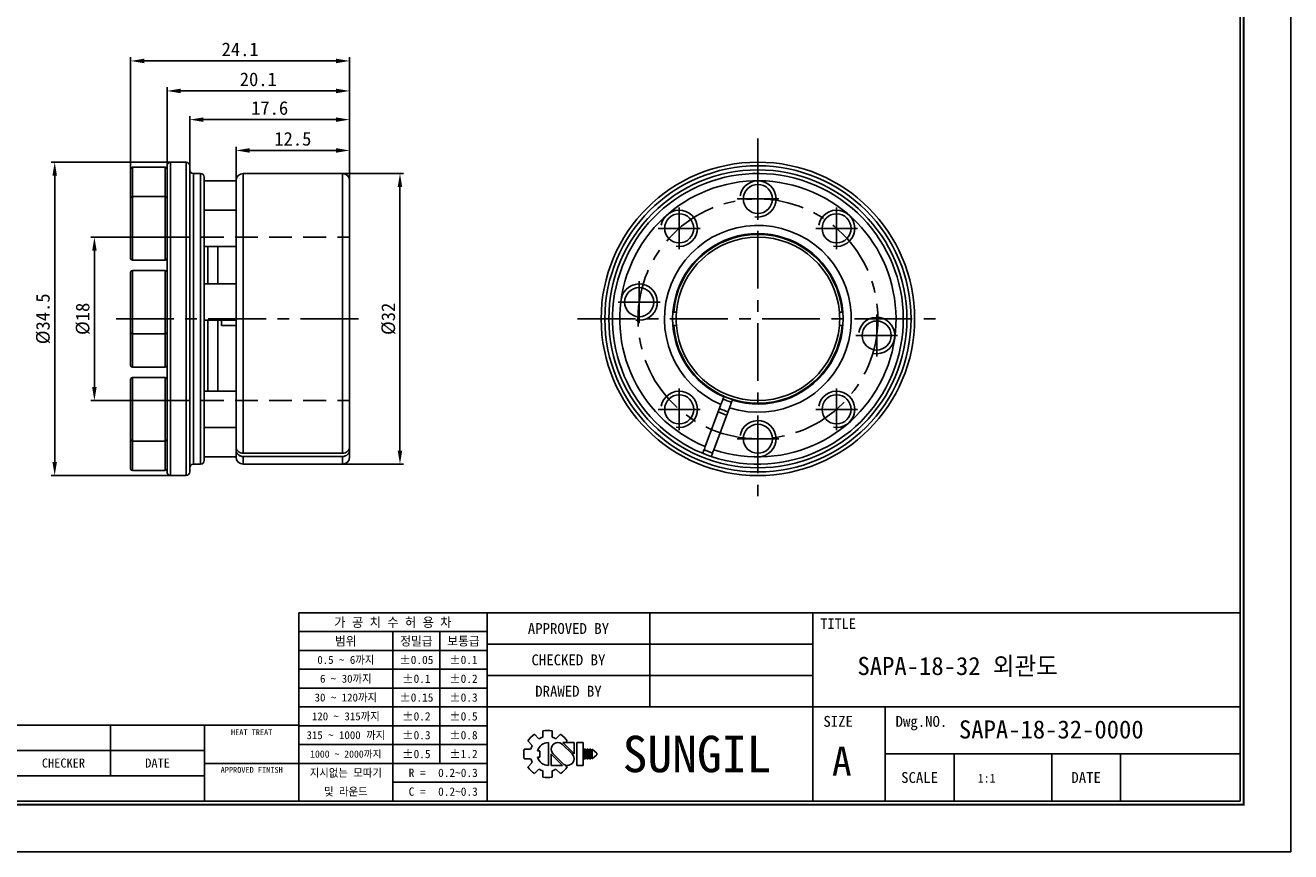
# Model space of a CAD drawing. Header units: millimetres. Extents: x 0 to 237, y 0 to 167.
# Tile 2 of 7: x 97 to 237, y 0 to 91. Entities that reach past the tile are written whole.
import ezdxf
from ezdxf.enums import TextEntityAlignment as Align

# ---------------------------------------------------------------- set-up
doc = ezdxf.new("R2010")
doc.units = ezdxf.units.MM
doc.linetypes.add('CENTER', pattern=[50.8, 31.75, -6.35, 6.35, -6.35])
doc.linetypes.add('DASHED', pattern=[0.75, 0.5, -0.25])
doc.layers.get('DEFPOINTS').update_dxf_attribs({"linetype": 'CONTINUOUS'})
for name, color, linetype in [('center', 1, 'CENTER'), ('hidden', 2, 'DASHED'), ('L1', 7, 'CONTINUOUS'), ('OUTLINE', 7, 'CONTINUOUS'), ('thread', 5, 'CONTINUOUS')]:
    doc.layers.add(name, color=color, linetype=linetype)
doc.dimstyles.get("Standard").update_dxf_attribs({"dimtxt": 1.5, "dimasz": 1.5, "dimexe": 0.4, "dimexo": 0, "dimgap": 0.5, "dimtad": 1, "dimdec": 3, "dimzin": 11, "dimdsep": 46, "dimtxsty": 'Standard', "dimcen": 0, "dimclrd": 5, "dimclre": 5, "dimclrt": 3, "dimadec": 0, "dimazin": 0, "dimtfac": 0.6, "dimtdec": 3, "dimtmove": 0, "dimatfit": 3, "dimfxl": 1.25, "dimtolj": 1, "dimtzin": 11, "dimarcsym": 0})

# ---------------------------------------------------------------- blocks, each defined once
blk = doc.blocks.new('표제란')
at = {"layer": 'L1', "color": 0}
for p, q in [((297, 0), (297, 210)), ((0, 0), (297, 0))]:
    blk.add_line(p, q, dxfattribs=at)
at = {"layer": 'L1'}
for p, q in [((290, 33), (160, 33)), ((160, 33), (160, 7)), ((186, 33), (186, 7)), ((208.5, 33), (208.5, 20)), ((231, 33), (231, 7)), ((186, 30.4), (160, 30.4)), ((173, 30.4), (173, 7)), ((179.5, 30.4), (179.5, 12.2)), ((231, 28.67), (186, 28.67)), ((186, 27.8), (160, 27.8)), ((186, 25.2), (160, 25.2)), ((231, 24.33), (186, 24.33)), ((186, 22.6), (160, 22.6)), ((186, 20), (160, 20)), ((290, 20), (186, 20)), ((241, 20), (241, 7)), ((160, 17.5), (62, 17.5)), ((134, 17.5), (134, 10.5)), ((147, 17.5), (147, 7)), ((186, 17.4), (160, 17.4)), ((192.55, 16.22), (193.17, 15.6)), ((193.7, 16.69), (193.7, 15.81)), ((195, 16.69), (195, 15.81)), ((195.52, 15.6), (196.14, 16.22)), ((147, 14), (62, 14)), ((186, 14.8), (160, 14.8)), ((191.15, 14.15), (192.03, 14.15)), ((191.15, 14.15), (192.03, 14.15)), ((191.63, 15.3), (192.25, 14.68)), ((194.5, 15.08), (194.5, 11.92)), ((197.74, 13.5), (196.41, 14.83)), ((198.02, 13.53), (196.47, 15.08)), ((196.47, 15.08), (198.02, 15.08)), ((196.84, 15.08), (197.06, 15.3)), ((198.02, 15.08), (198.02, 13.5)), ((198.39, 15.08), (198.39, 11.92)), ((198.39, 15.08), (199.26, 15.08)), ((199.26, 15.08), (199.26, 11.92)), ((199.41, 14.15), (199.41, 12.85)), ((199.41, 14.15), (199.62, 14.15)), ((199.62, 14.15), (199.62, 12.85)), ((199.78, 14.15), (199.78, 12.85)), ((199.78, 14.15), (199.99, 14.15)), ((199.99, 14.15), (199.99, 12.85)), ((200.14, 14.15), (200.14, 12.85)), ((200.14, 14.15), (200.36, 14.15)), ((200.36, 14.15), (200.36, 12.85)), ((200.51, 14.15), (200.51, 12.85)), ((200.51, 14.15), (201.16, 13.61)), ((191.15, 12.85), (192.03, 12.85)), ((191.63, 11.7), (192.25, 12.32)), ((192.98, 13.93), (193.28, 13.93)), ((192.98, 13.07), (193.28, 13.07)), ((193.28, 13.93), (193.28, 13.07)), ((194.86, 13.5), (194.86, 11.92)), ((194.86, 13.47), (196.42, 11.92)), ((195.14, 13.5), (196.47, 12.17)), ((199.41, 12.85), (199.62, 12.85)), ((199.78, 12.85), (199.99, 12.85)), ((200.14, 12.85), (200.36, 12.85)), ((201.16, 13.39), (200.51, 12.85)), ((201.16, 13.61), (201.16, 13.5)), ((201.16, 13.61), (201.16, 13.39)), ((201.16, 13.5), (201.16, 13.39)), ((290, 13.5), (241, 13.5)), ((250.5, 13.5), (250.5, 7)), ((264, 13.5), (264, 7)), ((273.5, 13.5), (273.5, 7)), ((147, 10.5), (62, 10.5)), ((147, 12.2), (160, 12.2)), ((186, 12.2), (160, 12.2)), ((192.55, 10.78), (193.17, 11.4)), ((193.7, 11.19), (193.7, 10.31)), ((194.86, 11.92), (196.42, 11.92)), ((195, 11.19), (195, 10.31)), ((195.52, 11.4), (196.14, 10.78)), ((196.79, 11.98), (197.06, 11.7)), ((198.39, 11.92), (199.26, 11.92)), ((186, 9.6), (173, 9.6))]:
    blk.add_line(p, q, dxfattribs=at)
at = {"layer": 'L1', "const_width": 0.25}
blk.add_lwpolyline([(290.5, 6.5), (290.5, 203.5), (10, 203.5), (10, 6.5)], close=True, dxfattribs=at)
at = {"layer": 'L1'}
blk.add_lwpolyline([(290, 7), (290, 203), (10.5, 203), (10.5, 7)], close=True, dxfattribs=at)
for centre, radius, start, end in [((194.35, 13.5), 3.26, 123.4943, 146.5057), ((194.35, 13.5), 2.4, 105.6872, 119.3128), ((194.35, 13.5), 3.26, 78.4943, 101.5057), ((194.35, 13.5), 2.4, 60.6872, 74.3128), ((194.35, 13.5), 3.26, 33.4943, 56.5057), ((194.35, 13.5), 3.26, 168.4943, 191.5057), ((194.35, 13.5), 2.4, 150.6872, 164.3128), ((194.5, 13.5), 1.58, 90, 164.0671), ((195.78, 14.16), 0.919, 43.2202, 225.8282), ((194.35, 13.5), 2.4, 195.6872, 209.3128), ((194.5, 13.5), 1.58, 195.9329, 270), ((197.1, 12.84), 0.919, 223.2202, 45.8282), ((194.35, 13.5), 3.26, 213.4943, 236.5057), ((194.35, 13.5), 2.4, 240.6872, 254.3128), ((194.35, 13.5), 2.4, 285.6872, 299.3128), ((194.35, 13.5), 3.26, 303.4943, 326.5057), ((194.35, 13.5), 3.26, 258.4943, 281.5057)]:
    blk.add_arc(centre, radius, start, end, dxfattribs=at)
for p in [(208.5, 28.67), (208.5, 24.33)]:
    blk.add_point(p, dxfattribs=at)
for s, height, p in [('가 공 치 수 허 용 차', 1.3, (173, 31.7)), ('APPROVED BY', 1.5, (197.25, 30.83)), ('TITLE', 1.444, (234.5, 31.5)), ('범위', 1.25, (166.5, 29.1)), ('정밀급', 1.25, (176.25, 29.1)), ('보통급', 1.25, (182.75, 29.1)), ('0.5 ~ 6까지', 1.1, (166.5, 26.5)), ('%%P0.05', 1.15, (176.25, 26.5)), ('%%P0.1', 1.15, (182.75, 26.5)), ('CHECKED BY', 1.5, (197.25, 26.5)), ('6 ~ 30까지', 1.1, (166.5, 23.9)), ('%%P0.1', 1.15, (176.25, 23.9)), ('%%P0.2', 1.15, (182.75, 23.9)), ('DRAWED BY', 1.5, (197.25, 22.17)), ('30 ~ 120까지', 1.1, (166.5, 21.3)), ('%%P0.15', 1.15, (176.25, 21.3)), ('%%P0.3', 1.15, (182.75, 21.3)), ('120 ~ 315까지', 1.1, (166.5, 18.7)), ('%%P0.2', 1.15, (176.25, 18.7)), ('%%P0.5', 1.15, (182.75, 18.7)), ('SIZE', 1.5, (234.5, 18)), ('Dwg.NO.', 1.5, (246, 18)), ('HEAT TREAT', 0.8, (153.5, 16.5)), ('315 ~ 1000 까지', 1.1, (166.5, 16.1)), ('%%P0.3', 1.15, (176.25, 16.1)), ('%%P0.8', 1.15, (182.75, 16.1)), ('SUNGIL', 5.032, (215, 13.5)), ('1000 ~ 2000까지', 0.99, (166.5, 13.49)), ('%%P0.5', 1.15, (176.25, 13.5)), ('%%P1.2', 1.15, (182.75, 13.5)), ('A', 4, (235, 12.5)), ('CHECKER', 1.25, (127.5, 12.25)), ('DATE', 1.25, (140.5, 12.25)), ('APPROVED FINISH', 0.8, (153.5, 11.3)), ('지시없는 모따기', 1.1, (166.5, 10.9)), ('R = ', 1.15, (176.75, 10.9)), ('SCALE', 1.5, (245.75, 10.25)), ('DATE', 1.5, (268.75, 10.25)), ('및 라운드', 1.1, (166.5, 8.3)), ('C = ', 1.15, (176.75, 8.3))]:
    blk.add_text(s, height=height, dxfattribs=at).set_placement(p, align=Align.MIDDLE_CENTER)
for tag, p in [('필렛', (179.25, 10.9)), ('모따기', (179.25, 8.3))]:
    blk.add_attdef(tag, text='', height=1.15, dxfattribs=at).set_placement(p, align=Align.MIDDLE_LEFT)
at = {"layer": 'OUTLINE', "ltscale": 0.5}
for tag, p, height in [('TITLE', (237.17, 24.41), 2.5), ('도번', (251.18, 15.64), 2.5), ('SCALE', (253.78, 9.55), 1.2), ('DATE', (277.02, 9.51), 1.2)]:
    blk.add_attdef(tag, p, '', height=height, dxfattribs=at)
blk = doc.blocks.new('*D1')
at = {"layer": 'DEFPOINTS', "color": 0}
for p in [(113, 67.66), (105.01, 49.66), (113, 49.66)]:
    blk.add_point(p, dxfattribs=at)
at = {"layer": 'OUTLINE', "color": 5, "lineweight": -2}
for p, q in [((113, 67.66), (104.61, 67.66)), ((105.01, 66.16), (105.01, 51.16)), ((113, 49.66), (104.61, 49.66))]:
    blk.add_line(p, q, dxfattribs=at)
at = {"layer": 'OUTLINE', "color": 5}
for points in [[(104.76, 66.16), (105.26, 66.16), (105.01, 67.66)], [(104.76, 51.16), (105.26, 51.16), (105.01, 49.66)]]:
    blk.add_solid(points, dxfattribs=at)
at = {"layer": 'OUTLINE', "color": 3, "insert": (103.74, 58.66), "char_height": 1.5, "attachment_point": 5, "rotation": 90}
blk.add_mtext('\\A1;%%C18', dxfattribs=at)
blk = doc.blocks.new('*D2')
at = {"layer": 'DEFPOINTS', "color": 0}
for p in [(113.4, 75.91), (100.64, 41.41), (113.4, 41.41)]:
    blk.add_point(p, dxfattribs=at)
at = {"layer": 'OUTLINE', "color": 5, "lineweight": -2}
for p, q in [((113.4, 75.91), (100.24, 75.91)), ((100.64, 74.41), (100.64, 42.91)), ((113.4, 41.41), (100.24, 41.41))]:
    blk.add_line(p, q, dxfattribs=at)
at = {"layer": 'OUTLINE', "color": 5}
for points in [[(100.39, 74.41), (100.89, 74.41), (100.64, 75.91)], [(100.39, 42.91), (100.89, 42.91), (100.64, 41.41)]]:
    blk.add_solid(points, dxfattribs=at)
at = {"layer": 'OUTLINE', "color": 3, "insert": (99.37, 58.66), "char_height": 1.5, "attachment_point": 5, "rotation": 90}
blk.add_mtext('\\A1;%%C34.5', dxfattribs=at)
blk = doc.blocks.new('*D3')
at = {"layer": 'DEFPOINTS', "color": 0}
for p in [(132.3, 74.66), (132.3, 42.66), (138.64, 42.66)]:
    blk.add_point(p, dxfattribs=at)
at = {"layer": 'OUTLINE', "color": 5, "lineweight": -2}
for p, q in [((132.3, 74.66), (139.04, 74.66)), ((138.64, 73.16), (138.64, 44.16)), ((132.3, 42.66), (139.04, 42.66))]:
    blk.add_line(p, q, dxfattribs=at)
at = {"layer": 'OUTLINE', "color": 5}
for points in [[(138.39, 73.16), (138.89, 73.16), (138.64, 74.66)], [(138.39, 44.16), (138.89, 44.16), (138.64, 42.66)]]:
    blk.add_solid(points, dxfattribs=at)
at = {"layer": 'OUTLINE', "color": 3, "insert": (137.38, 58.66), "char_height": 1.5, "attachment_point": 5, "rotation": 90}
blk.add_mtext('\\A1;%%C32', dxfattribs=at)
blk = doc.blocks.new('*D4')
at = {"layer": 'DEFPOINTS', "color": 0}
for p in [(133.1, 77.2), (120.6, 73.86), (133.1, 73.52)]:
    blk.add_point(p, dxfattribs=at)
at = {"layer": 'OUTLINE', "color": 5, "lineweight": -2}
for p, q in [((120.6, 73.86), (120.6, 77.6)), ((122.1, 77.2), (131.6, 77.2)), ((133.1, 73.52), (133.1, 77.6))]:
    blk.add_line(p, q, dxfattribs=at)
at = {"layer": 'OUTLINE', "color": 5}
for points in [[(122.1, 77.45), (122.1, 76.95), (120.6, 77.2)], [(131.6, 77.45), (131.6, 76.95), (133.1, 77.2)]]:
    blk.add_solid(points, dxfattribs=at)
at = {"layer": 'OUTLINE', "color": 3, "insert": (126.85, 78.47), "char_height": 1.5, "attachment_point": 5}
blk.add_mtext('\\A1;12.5', dxfattribs=at)
blk = doc.blocks.new('*D5')
at = {"layer": 'DEFPOINTS', "color": 0}
for p in [(115.5, 80.59), (115.5, 75.51), (133.1, 73.52)]:
    blk.add_point(p, dxfattribs=at)
at = {"layer": 'OUTLINE', "color": 5, "lineweight": -2}
for p, q in [((115.5, 75.51), (115.5, 80.99)), ((133.1, 73.52), (133.1, 80.99)), ((131.6, 80.59), (117, 80.59))]:
    blk.add_line(p, q, dxfattribs=at)
at = {"layer": 'OUTLINE', "color": 5}
for points in [[(117, 80.84), (117, 80.34), (115.5, 80.59)], [(131.6, 80.84), (131.6, 80.34), (133.1, 80.59)]]:
    blk.add_solid(points, dxfattribs=at)
at = {"layer": 'OUTLINE', "color": 3, "insert": (124.3, 81.86), "char_height": 1.5, "attachment_point": 5}
blk.add_mtext('\\A1;17.6', dxfattribs=at)
blk = doc.blocks.new('*D6')
at = {"layer": 'DEFPOINTS', "color": 0}
for p in [(133.1, 83.75), (113, 75.51), (133.1, 73.86)]:
    blk.add_point(p, dxfattribs=at)
at = {"layer": 'OUTLINE', "color": 5, "lineweight": -2}
for p, q in [((113, 75.51), (113, 84.15)), ((114.5, 83.75), (131.6, 83.75)), ((133.1, 73.86), (133.1, 84.15))]:
    blk.add_line(p, q, dxfattribs=at)
at = {"layer": 'OUTLINE', "color": 5}
for points in [[(114.5, 84), (114.5, 83.5), (113, 83.75)], [(131.6, 84), (131.6, 83.5), (133.1, 83.75)]]:
    blk.add_solid(points, dxfattribs=at)
at = {"layer": 'OUTLINE', "color": 3, "insert": (123.05, 85.02), "char_height": 1.5, "attachment_point": 5}
blk.add_mtext('\\A1;20.1', dxfattribs=at)
blk = doc.blocks.new('*D7')
at = {"layer": 'DEFPOINTS', "color": 0}
for p in [(109, 87.05), (109, 75.16), (133.1, 73.86)]:
    blk.add_point(p, dxfattribs=at)
at = {"layer": 'OUTLINE', "color": 5, "lineweight": -2}
for p, q in [((109, 75.16), (109, 87.45)), ((131.6, 87.05), (110.5, 87.05)), ((133.1, 73.86), (133.1, 87.45))]:
    blk.add_line(p, q, dxfattribs=at)
at = {"layer": 'OUTLINE', "color": 5}
for points in [[(110.5, 87.3), (110.5, 86.8), (109, 87.05)], [(131.6, 87.3), (131.6, 86.8), (133.1, 87.05)]]:
    blk.add_solid(points, dxfattribs=at)
at = {"layer": 'OUTLINE', "color": 3, "insert": (121.05, 88.32), "char_height": 1.5, "attachment_point": 5}
blk.add_mtext('\\A1;24.1', dxfattribs=at)

msp = doc.modelspace()

# ---------------------------------------------------------------- linework, layer by layer
at = {"layer": 'center', "ltscale": 0.2}
for p, q in [((178.0341, 78.4966), (178.0341, 38.822)), ((107.3882, 58.6593), (134.7639, 58.6593)), ((158.1968, 58.6593), (197.8714, 58.6593))]:
    msp.add_line(p, q, dxfattribs=at)
at = {"layer": 'center'}
for p, q in [((178.0341, 74.1593), (178.0341, 69.5593)), ((175.7341, 71.8593), (180.3341, 71.8593)), ((169.3741, 70.9214), (169.3741, 66.3214)), ((186.6941, 70.9214), (186.6941, 66.3214)), ((167.0741, 68.6214), (171.6741, 68.6214)), ((184.3941, 68.6214), (188.9941, 68.6214)), ((164.9626, 62.7964), (164.9626, 58.1964)), ((162.6626, 60.4964), (167.2626, 60.4964)), ((191.1057, 59.1222), (191.1057, 54.5222)), ((188.8057, 56.8222), (193.4057, 56.8222)), ((169.3741, 50.9971), (169.3741, 46.3971)), ((186.6941, 50.9971), (186.6941, 46.3971)), ((167.0741, 48.6971), (171.6741, 48.6971)), ((178.0341, 47.7593), (178.0341, 43.1593)), ((184.3941, 48.6971), (188.9941, 48.6971)), ((175.7341, 45.4593), (180.3341, 45.4593))]:
    msp.add_line(p, q, dxfattribs=at)
at = {"layer": 'center', "ltscale": 0.2}
msp.add_circle((178.0341, 58.6593), 13.2, dxfattribs=at)
at = {"layer": 'hidden', "ltscale": 5}
for p, q in [((113.0001, 67.6593), (133.0999, 67.6593)), ((113.0001, 49.6593), (133.0999, 49.6593))]:
    msp.add_line(p, q, dxfattribs=at)
at = {"layer": 'OUTLINE'}
for p, q in [((112.8001, 75.3593), (109.2001, 75.3593)), ((109.2001, 75.3593), (109.2001, 72.1214)), ((112.8001, 72.1214), (112.8001, 75.3593)), ((113.0001, 58.6593), (113.0001, 75.5091)), ((115.1001, 75.9091), (113.4001, 75.9091)), ((113.4001, 58.6593), (113.4001, 75.9091)), ((115.1001, 58.6593), (115.1001, 75.9091)), ((115.5001, 58.6593), (115.5001, 75.5091)), ((109.0001, 71.9214), (109.0001, 75.1593)), ((116.7001, 74.6591), (115.9001, 74.6591)), ((115.9001, 58.6593), (115.9001, 74.6591)), ((116.7001, 58.6593), (116.7001, 74.6591)), ((117.1001, 58.6593), (117.1001, 74.2591)), ((120.6, 73.8593), (117.1001, 73.8593)), ((120.6, 73.8553), (120.6, 70.3518)), ((132.2999, 74.6591), (121.4, 74.6591)), ((121.4, 74.6591), (121.4, 43.8551)), ((132.2999, 74.6591), (132.2999, 43.8551)), ((133.0999, 73.8591), (133.0999, 44.6048)), ((109.0001, 65.3214), (109.0001, 71.9214)), ((112.8001, 72.1214), (109.2001, 72.1214)), ((109.2001, 72.1214), (109.2001, 65.1214)), ((112.8001, 65.1214), (112.8001, 72.1214)), ((120.6, 70.6214), (117.1001, 70.6214)), ((120.6, 69.9039), (120.6, 61.1122)), ((117.1001, 66.6214), (120.6, 66.6214)), ((117.5001, 62.4964), (117.5001, 66.6214)), ((118.6001, 62.4964), (118.6001, 66.6214)), ((109.2001, 65.1214), (112.8001, 65.1214)), ((109.0001, 63.264), (109.0001, 63.7964)), ((109.0001, 57.1964), (109.0001, 63.264)), ((112.8001, 63.9964), (109.2001, 63.9964)), ((109.2001, 63.9964), (109.2001, 63.4317)), ((109.2001, 63.4317), (109.2001, 56.9964)), ((112.8001, 63.4317), (112.8001, 63.9964)), ((112.8001, 56.9964), (112.8001, 63.4317)), ((120.6, 62.4964), (117.1001, 62.4964)), ((120.6, 60.4361), (120.6, 47.4147)), ((113.0001, 41.8094), (113.0001, 58.6593)), ((113.4001, 41.4094), (113.4001, 58.6593)), ((115.1001, 41.4094), (115.1001, 58.6593)), ((115.5001, 41.8094), (115.5001, 58.6593)), ((115.9001, 42.6594), (115.9001, 58.6593)), ((116.7001, 42.6594), (116.7001, 58.6593)), ((117.1001, 43.0594), (117.1001, 58.6593)), ((117.1001, 58.4964), (120.6, 58.4964)), ((117.5001, 50.6971), (117.5001, 58.4964)), ((118.6001, 50.6971), (118.6001, 58.4964)), ((119, 58.4964), (119, 57.9093)), ((168.7645, 59.4093), (168.7359, 59.4093)), ((187.3323, 59.4093), (187.3037, 59.4093)), ((109.0001, 53.5222), (109.0001, 57.1964)), ((120.6, 57.9093), (119, 57.9093)), ((168.7359, 57.9093), (168.6932, 57.9093)), ((168.7359, 57.9093), (168.7645, 57.9093)), ((187.3037, 57.9093), (187.3323, 57.9093)), ((187.3706, 57.9093), (187.3323, 57.9093)), ((109.2001, 56.9964), (112.8001, 56.9964)), ((109.2001, 56.9964), (109.2001, 53.3222)), ((112.8001, 53.3222), (112.8001, 56.9964)), ((109.2001, 53.3222), (112.8001, 53.3222)), ((109.0001, 45.9295), (109.0001, 51.9971)), ((112.8001, 52.1971), (109.2001, 52.1971)), ((109.2001, 52.1971), (109.2001, 45.7618)), ((112.8001, 45.7618), (112.8001, 52.1971)), ((120.6, 50.6971), (117.1001, 50.6971)), ((117.1026, 50.8007), (117.1165, 50.6971)), ((172.2456, 44.6048), (173.9684, 49.2126)), ((174.905, 48.8624), (173.1822, 44.2546)), ((117.1001, 46.6971), (120.6, 46.6971)), ((120.6, 46.9667), (120.6, 44.6048)), ((109.0001, 45.3971), (109.0001, 45.9295)), ((109.0001, 42.1593), (109.0001, 45.3971)), ((109.2001, 45.7618), (109.2001, 45.1971)), ((109.2001, 45.1971), (112.8001, 45.1971)), ((109.2001, 45.1971), (109.2001, 41.9593)), ((112.8001, 45.1971), (112.8001, 45.7618)), ((112.8001, 41.9593), (112.8001, 45.1971)), ((120.6, 44.6048), (120.6, 44.2546)), ((133.0999, 44.6048), (133.0999, 44.2546)), ((117.1001, 43.4593), (120.6, 43.4593)), ((120.6, 44.2546), (120.6, 43.4633)), ((121.4, 43.8551), (132.2999, 43.8551)), ((132.2999, 43.5049), (121.4, 43.5049)), ((121.4, 43.5049), (121.4, 42.6594)), ((132.2999, 43.5049), (132.2999, 42.6594)), ((133.0999, 44.2546), (133.0999, 43.4594)), ((109.2001, 41.9593), (112.8001, 41.9593)), ((115.9001, 42.6594), (116.7001, 42.6594)), ((121.4, 42.6594), (132.2999, 42.6594)), ((113.4001, 41.4094), (115.1001, 41.4094))]:
    msp.add_line(p, q, dxfattribs=at)
at = {"layer": 'OUTLINE', "flags": 128}
for points in [[(172.9019, 43.5049), (172.3605, 43.6992), (171.9653, 43.8551)], [(173.0427, 43.8795), (172.7787, 43.9713), (172.1048, 44.2302)]]:
    msp.add_lwpolyline(points, dxfattribs=at)
at = {"layer": 'OUTLINE'}
for centre, radius in [((178.0341, 58.6593), 17.2498), ((178.0341, 58.6593), 16.8498), ((178.0341, 58.6593), 16.3998), ((178.0341, 71.8593), 1.6), ((169.3741, 68.6214), 1.6), ((186.6941, 68.6214), 1.6), ((164.9626, 60.4964), 1.6), ((191.1057, 56.8222), 1.6), ((169.3741, 48.6971), 1.6), ((186.6941, 48.6971), 1.6), ((178.0341, 45.4593), 1.6)]:
    msp.add_circle(centre, radius, dxfattribs=at)
for centre, radius, start, end in [((109.2001, 75.1593), 0.2, 90, 180), ((112.8001, 75.1593), 0.2, 0, 90), ((113.4001, 75.5091), 0.4, 90, 180), ((115.1001, 75.5091), 0.4, 0, 90), ((115.9001, 75.0591), 0.4, 180, 270), ((116.7001, 74.2591), 0.4, 0, 90), ((121.4, 73.8591), 0.8, 90, 180), ((132.2999, 73.8591), 0.8, 360, 90), ((178.0341, 58.6593), 15.9998, 251.290803, 247.709197), ((178.0341, 58.6593), 15.1998, 251.385089, 247.614911), ((109.2001, 71.9214), 0.2, 90, 180), ((112.8001, 71.9214), 0.2, 0, 90), ((178.0341, 58.6593), 10.2844, 252.286664, 246.713336), ((178.0341, 58.6593), 9.3844, 252.546989, 180), ((178.0341, 58.6593), 9.3284, 4.611534, 175.388466), ((178.0341, 58.6593), 9.2999, 4.625697, 175.374303), ((178.0341, 58.6593), 8.9999, 4.78024, 175.21976), ((109.2001, 65.3214), 0.2, 180, 270), ((112.8001, 65.3214), 0.2, 270, 0), ((109.2001, 63.7964), 0.2, 90, 180), ((112.8001, 63.7964), 0.2, 0, 90), ((178.0341, 58.6593), 9.3844, 180, 246.4453), ((178.0341, 58.6593), 8.9999, 175.21976, 184.78024), ((178.0341, 58.6593), 8.9999, 355.21976, 4.78024), ((109.2001, 57.1964), 0.2, 180, 270), ((112.8001, 57.1964), 0.2, 270, 0), ((178.0341, 58.6593), 9.3284, 184.611534, 355.388466), ((178.0341, 58.6593), 9.2999, 184.625697, 355.374303), ((178.0341, 58.6593), 8.9999, 184.78024, 355.21976), ((109.2001, 53.5222), 0.2, 180, 270), ((112.8001, 53.5222), 0.2, 270, 0), ((109.2001, 51.9971), 0.2, 90, 180), ((112.8001, 51.9971), 0.2, 0, 90), ((178.0341, 58.6593), 10.7398, 246.831578, 252.168422), ((178.0341, 58.6593), 9.6269, 246.522849, 252.477151), ((178.0341, 58.6593), 11.1398, 246.927459, 252.072541), ((109.2001, 45.3971), 0.2, 180, 270), ((112.8001, 45.3971), 0.2, 270, 0), ((121.4, 43.4594), 0.8, 180, 270), ((132.2999, 43.4594), 0.8, 270, 0), ((109.2001, 42.1593), 0.2, 180, 270), ((112.8001, 42.1593), 0.2, 270, 0), ((113.4001, 41.8094), 0.4, 180, 270), ((115.1001, 41.8094), 0.4, 270, 0), ((115.9001, 42.2594), 0.4, 90, 180), ((116.7001, 43.0594), 0.4, 270, 0)]:
    msp.add_arc(centre, radius, start, end, dxfattribs=at)
for points, knots in [([(120.6004, 73.8839), (120.6004, 73.8827), (120.6003, 73.8804), (120.6001, 73.8636), (120.6, 73.8553)], [0, 0, 0, 0, 0.50375774, 1, 1, 1, 1]), ([(120.6, 70.3518), (120.6001, 70.3315), (120.6001, 70.2908), (120.6002, 70.223), (120.6006, 70.1383), (120.6003, 70.0481), (120.6001, 69.9642), (120.6001, 69.9202), (120.6, 69.9039)], [0, 0, 0, 0, 0.16666601, 0.33332518, 0.4999707, 0.7490621, 0.9070901, 1, 1, 1, 1]), ([(120.6, 61.1122), (120.6001, 61.0761), (120.6001, 61.0035), (120.6004, 60.8918), (120.6005, 60.7595), (120.6003, 60.6072), (120.6001, 60.4928), (120.6, 60.4361)], [0, 0, 0, 0, 0.165050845, 0.3315997, 0.499989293, 0.751874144, 1, 1, 1, 1]), ([(168.697, 59.4093), (168.7, 59.4093), (168.7126, 59.4093), (168.7258, 59.4093), (168.7359, 59.4093)], [0, 0, 0, 0, 0.23884984, 1, 1, 1, 1]), ([(168.7645, 59.4093), (168.8437, 59.4093), (168.9215, 59.4093), (169.0326, 59.4093), (169.0655, 59.4093), (169.0655, 59.4093)], [0, 0, 0, 0, 0.5, 0.5, 1, 1, 1, 1]), ([(187.0027, 59.4093), (187.0027, 59.4093), (187.0351, 59.4093), (187.1471, 59.4093), (187.2247, 59.4093), (187.3037, 59.4093)], [0, 0, 0, 0, 0.5, 0.5, 1, 1, 1, 1]), ([(187.3323, 59.4093), (187.3428, 59.4093), (187.3564, 59.4093), (187.3693, 59.4093), (187.3722, 59.4093)], [0, 0, 0, 0, 0.770667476, 1, 1, 1, 1]), ([(169.0655, 57.9093), (169.0655, 57.9093), (169.0326, 57.9093), (168.9213, 57.9093), (168.8428, 57.9093), (168.7645, 57.9093)], [0, 0, 0, 0, 0.5, 0.5, 1, 1, 1, 1]), ([(187.3037, 57.9093), (187.2253, 57.9093), (187.1463, 57.9093), (187.0354, 57.9093), (187.0027, 57.9093), (187.0027, 57.9093)], [0, 0, 0, 0, 0.5, 0.5, 1, 1, 1, 1]), ([(173.9684, 49.2126), (173.993, 49.2785), (174.053, 49.439), (174.1426, 49.6786), (174.2217, 49.8903), (174.2745, 50.0314), (174.2805, 50.0474), (174.2834, 50.0552)], [0, 0, 0, 0, 0.14916637, 0.36385679, 0.57847476, 0.79286537, 1, 1, 1, 1]), ([(175.2169, 49.6966), (175.2167, 49.696), (175.2161, 49.6945), (175.1743, 49.5826), (175.1024, 49.3903), (175.0083, 49.1387), (174.939, 48.9532), (174.905, 48.8624)], [0, 0, 0, 0, 0.15133448, 0.36556098, 0.5798959, 0.794502, 1, 1, 1, 1]), ([(120.6, 47.4147), (120.6001, 47.3859), (120.6001, 47.328), (120.6004, 47.2462), (120.6005, 47.1555), (120.6003, 47.0593), (120.6001, 46.9974), (120.6, 46.9667)], [0, 0, 0, 0, 0.16505084, 0.3315997, 0.49998929, 0.75187414, 1, 1, 1, 1]), ([(120.6, 44.6048), (120.6, 44.5071), (120.6208, 44.4089), (120.7008, 44.2275), (120.7595, 44.1449), (120.9833, 43.935), (121.1887, 43.8551), (121.4, 43.8551)], [0, 0, 0, 0, 0.25, 0.25, 0.5, 0.5, 1, 1, 1, 1]), ([(132.2999, 43.8551), (132.4057, 43.8551), (132.5095, 43.8746), (132.7033, 43.95), (132.7921, 44.0057), (133.0135, 44.2134), (133.0999, 44.4092), (133.0999, 44.6048)], [0, 0, 0, 0, 0.25, 0.25, 0.5, 0.5, 1, 1, 1, 1]), ([(171.9653, 43.8551), (171.9653, 43.8551), (171.9726, 43.8746), (172.0007, 43.95), (172.0216, 44.0057), (172.0992, 44.2134), (172.1724, 44.4092), (172.2456, 44.6048)], [0, 0, 0, 0, 0.25, 0.25, 0.5, 0.5, 1, 1, 1, 1]), ([(121.4, 43.5049), (121.2943, 43.5049), (121.1905, 43.5244), (120.9966, 43.5997), (120.9079, 43.6555), (120.6865, 43.8632), (120.6, 44.059), (120.6, 44.2546)], [0, 0, 0, 0, 0.25, 0.25, 0.5, 0.5, 1, 1, 1, 1]), ([(120.6, 43.4633), (120.6001, 43.4575), (120.6001, 43.446), (120.6004, 43.4368), (120.6004, 43.4347), (120.6004, 43.4347), (120.6004, 43.4347)], [0, 0, 0, 0, 0.33000605, 0.66300725, 0.99968886, 1, 1, 1, 1]), ([(133.0999, 44.2546), (133.0999, 44.1569), (133.0792, 44.0587), (132.9991, 43.8773), (132.9405, 43.7947), (132.7167, 43.5848), (132.5113, 43.5049), (132.2999, 43.5049)], [0, 0, 0, 0, 0.25, 0.25, 0.5, 0.5, 1, 1, 1, 1]), ([(173.1822, 44.2546), (173.1457, 44.1569), (173.109, 44.0587), (173.0412, 43.8773), (173.0103, 43.7947), (172.9318, 43.5848), (172.9019, 43.5049), (172.9019, 43.5049)], [0, 0, 0, 0, 0.25, 0.25, 0.5, 0.5, 1, 1, 1, 1])]:
    msp.add_open_spline(points, degree=3, knots=knots, dxfattribs=at)
at = {"layer": 'thread'}
for centre in [(178.0341, 71.8593), (169.3741, 68.6214), (186.6941, 68.6214), (164.9626, 60.4964), (191.1057, 56.8222), (169.3741, 48.6971), (186.6941, 48.6971), (178.0341, 45.4593)]:
    msp.add_arc(centre, 2, 260, 170, dxfattribs=at)

# ---------------------------------------------------------------- block references
at = {"layer": 'OUTLINE'}
ref = msp.add_blockref('표제란', (0, 0), dxfattribs=dict(at, xscale=0.7968764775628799, yscale=0.7968764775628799, zscale=0.7968764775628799))
ref.add_attrib('SCALE', '1:1', (202.2322, 7.6122), dxfattribs={"ltscale": 0.5, "height": 0.95625})
ref.add_attrib('도번', 'SAPA-18-32-0000', (200.1604, 12.4651), dxfattribs={"ltscale": 0.5, "height": 1.992191})
ref.add_attrib('TITLE', 'SAPA-18-32 외관도', (188.9918, 19.4485), dxfattribs={"ltscale": 0.5, "height": 1.992191})
ref.add_attrib('필렛', '0.2~0.3', dxfattribs={"layer": 'L1', "height": 0.91641}).set_placement((142.8401, 8.686), align=Align.MIDDLE_LEFT)
ref.add_attrib('모따기', '0.2~0.3', dxfattribs={"layer": 'L1', "height": 0.91641}).set_placement((142.8401, 6.6141), align=Align.MIDDLE_LEFT)

# ---------------------------------------------------------------- dimensions: what is measured, and where the dimension line sits
for base, p1, p2, picture, middle in [((109.0001, 87.0465), (133.0999, 73.8591), (109.0001, 75.1593), '*D7', (121.05, 88.3174)), ((133.0999, 83.7482), (113.0001, 75.5091), (133.0999, 73.8591), '*D6', (123.05, 85.0192)), ((115.5001, 80.5882), (133.0999, 73.5247), (115.5001, 75.5091), '*D5', (124.3, 81.8591)), ((133.0999, 77.1976), (120.6, 73.8553), (133.0999, 73.5247), '*D4', (126.85, 78.4686))]:
    dim = msp.add_linear_dim(base=base, p1=p1, p2=p2, dimstyle='Standard', dxfattribs=at)
    dim.commit()
    dim.dimension.update_dxf_attribs({"geometry": picture, "text_midpoint": middle})
for base, p1, p2, picture, middle in [((100.6429, 41.4094), (113.4001, 75.9091), (113.4001, 41.4094), '*D2', (99.3729, 58.6593)), ((138.6443, 42.6594), (132.2999, 74.6591), (132.2999, 42.6594), '*D3', (137.3753, 58.6593)), ((105.0076, 49.6593), (113.0001, 67.6593), (113.0001, 49.6593), '*D1', (103.7367, 58.6593))]:
    dim = msp.add_linear_dim(base=base, p1=p1, p2=p2, angle=90, text='%%C<>', dimstyle='Standard', dxfattribs=at)
    dim.commit()
    dim.dimension.update_dxf_attribs({"geometry": picture, "text_midpoint": middle})

doc.saveas('drawing.dxf')
